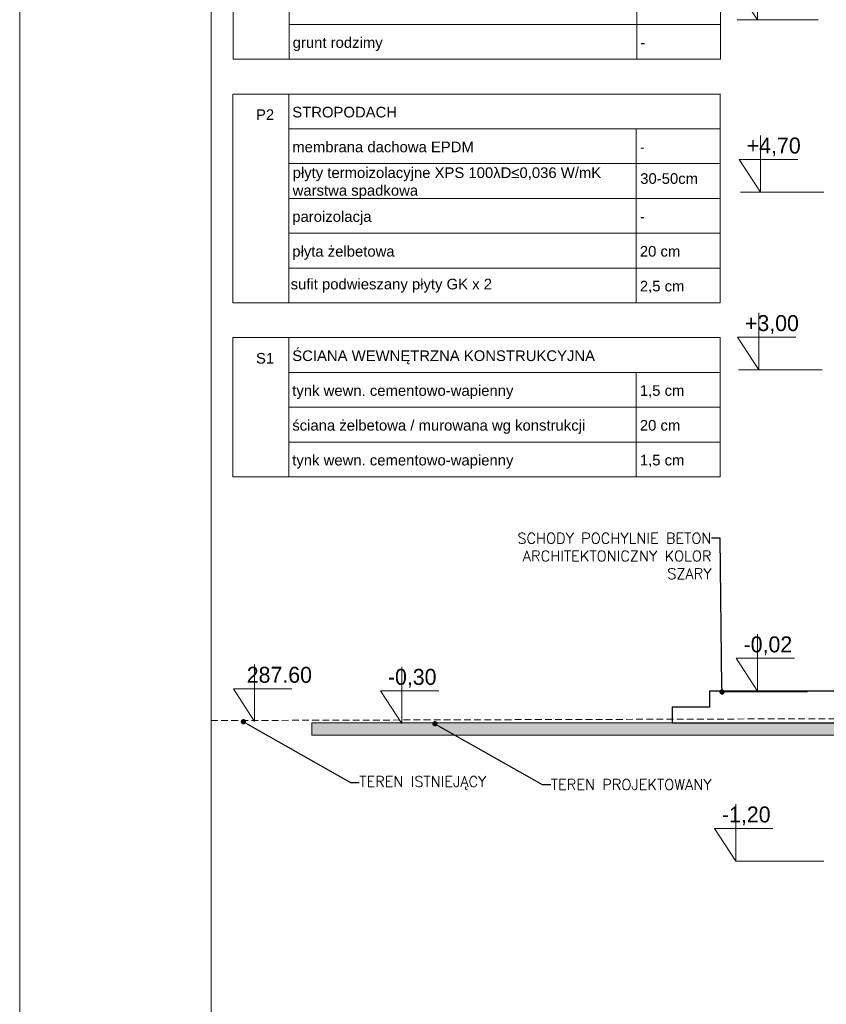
# Model space of a CAD drawing. Header units: millimetres. Extents: x -115268 to 140687, y -37779 to 24471.
# Tile 216 of 256: x 44143 to 44902, y 11414 to 12341. Entities that reach past the tile are written whole.
import ezdxf
from ezdxf import colors
from ezdxf.entities.mleader import LeaderData, LeaderLine
from ezdxf.math import Vec2, Vec3

# ---------------------------------------------------------------- set-up
doc = ezdxf.new("R2010")
doc.units = ezdxf.units.MM
doc.linetypes.add('DASHED', pattern=[19.05, 12.7, -6.35])
doc.layers.get('0').update_dxf_attribs({"lineweight": 9})
for name, color, linetype, lineweight in [('A_CIENKA', 7, 'Continuous', 9), ('A_HATCH', 8, 'Continuous', 9), ('A_KONSTRUKCJA', 3, 'Continuous', 25), ('A_PRZERYW', 8, 'DASHED', 9), ('A_RAMKA', 7, 'Continuous', 9), ('A_WIDOK', 253, 'Continuous', 9)]:
    doc.layers.add(name, color=color, linetype=linetype, lineweight=lineweight)
doc.layers.add('A_WYMIAR', color=253, linetype='Continuous', lineweight=5, transparency=0.2)
doc.styles.add('Arial', font='arial.ttf')

# ---------------------------------------------------------------- blocks, each defined once
blk = doc.blocks.new('_Dot')
at = {"color": 0, "linetype": 'ByBlock', "lineweight": -2}
blk.add_line((-0.5, 0), (-1, 0), dxfattribs=at)
at = {"color": 0, "linetype": 'ByBlock', "const_width": 0.5}
blk.add_lwpolyline([(-0.25, 0, 1), (0.25, 0, 1)], format="xyb", close=True, dxfattribs=at)

msp = doc.modelspace()

# ---------------------------------------------------------------- hatches: boundary and pattern name
at = {"layer": 'A_HATCH', "transparency": 33554687}
h = msp.add_hatch(dxfattribs=at)
h.set_pattern_fill('DASH', color=256, angle=45)
h.set_pattern_definition([(45, (94.7944, 22653.2158), (0, 4.49012806), [3.175, -3.175])])
h.paths.add_polyline_path([(45968.19132, 11684.5609), (45148.01481, 11684.5609), (45148.01481, 11674.5609), (45968.19132, 11674.5609)])
h.paths.add_polyline_path([(44932.16503, 10688.82708), (44932.16503, 10727.36041), (44906.66503, 10727.36041), (44906.66503, 10688.82708)], flags=9)
h.paths.add_polyline_path([(44933.29348, 11924.50516), (44933.29348, 11963.60516), (44907.79348, 11963.60516), (44907.79348, 11924.50516)], flags=9)
h.paths.add_polyline_path([(45095.42983, 11839.00516), (45095.42983, 11878.10516), (45069.92983, 11878.10516), (45069.92983, 11839.00516)], flags=9)
h.paths.add_polyline_path([(44930.04657, 11331.81179), (44939.69869, 11331.81179), (44939.69869, 11352.41888), (44930.04657, 11352.41888)], flags=9)
h.paths.add_polyline_path([(44602.55583, 11331.81179), (44814.07015, 11331.81179), (44814.07015, 11352.41888), (44602.55583, 11352.41888)], flags=9)
h.paths.add_polyline_path([(44929.96168, 11266.19416), (44939.61379, 11266.19416), (44939.61379, 11286.80125), (44929.96168, 11286.80125)], flags=9)
h.paths.add_polyline_path([(44929.99578, 11298.89011), (44969.15676, 11298.89011), (44969.15676, 11319.4972), (44929.99578, 11319.4972)], flags=9)
h.paths.add_polyline_path([(44928.88391, 11364.36387), (44971.9262, 11364.36387), (44971.9262, 11384.97097), (44928.88391, 11384.97097)], flags=9)
h.paths.add_polyline_path([(44929.96168, 11397.14168), (44939.61379, 11397.14168), (44939.61379, 11417.74877), (44929.96168, 11417.74877)], flags=9)
h.paths.add_polyline_path([(44928.88391, 11429.83763), (44971.9262, 11429.83763), (44971.9262, 11450.44473), (44928.88391, 11450.44473)], flags=9)
h.paths.add_polyline_path([(44928.88391, 11462.57451), (44971.9262, 11462.57451), (44971.9262, 11483.18161), (44928.88391, 11483.18161)], flags=9)
h.paths.add_polyline_path([(44930.22771, 11495.35232), (44977.15131, 11495.35232), (44977.15131, 11515.95942), (44930.22771, 11515.95942)], flags=9)
h.paths.add_polyline_path([(44568.17386, 11525.66308), (44590.26117, 11525.66308), (44590.26117, 11546.27017), (44568.17386, 11546.27017)], flags=9)
h.paths.add_polyline_path([(44602.9416, 11266.19416), (44692.56643, 11266.19416), (44692.56643, 11286.80125), (44602.9416, 11286.80125)], flags=9)
h.paths.add_polyline_path([(44602.47093, 11297.80671), (44878.99082, 11297.80671), (44878.99082, 11319.71434), (44602.47093, 11319.71434)], flags=9)
h.paths.add_polyline_path([(44602.47093, 11364.4048), (44701.44774, 11364.4048), (44701.44774, 11385.01189), (44602.47093, 11385.01189)], flags=9)
h.paths.add_polyline_path([(44602.47093, 11397.14168), (44813.98526, 11397.14168), (44813.98526, 11417.74877), (44602.47093, 11417.74877)], flags=9)
h.paths.add_polyline_path([(44602.47093, 11427.6009), (44923.13942, 11427.6009), (44923.13942, 11448.58089), (44602.47093, 11448.58089)], flags=9)
h.paths.add_polyline_path([(44603.35088, 11462.61544), (44725.60872, 11462.61544), (44725.60872, 11483.22253), (44603.35088, 11483.22253)], flags=9)
h.paths.add_polyline_path([(44603.35088, 11495.29775), (44761.30449, 11495.29775), (44761.30449, 11515.90485), (44603.35088, 11515.90485)], flags=9)
h.paths.add_polyline_path([(44602.31404, 11527.91185), (44767.99617, 11527.91185), (44767.99617, 11548.51894), (44602.31404, 11548.51894)], flags=9)
h.paths.add_polyline_path([(46772.51896, 12208.69823), (46840.01896, 12208.69823), (46840.01896, 12233.69823), (46772.51896, 12233.69823)], flags=9)
h.paths.add_polyline_path([(46404.63781, 10411.67259), (46487.13781, 10411.67259), (46487.13781, 10436.67259), (46404.63781, 10436.67259)], flags=9)
h.paths.add_polyline_path([(47005.58453, 10892.23682), (47073.08453, 10892.23682), (47073.08453, 10917.23682), (47005.58453, 10917.23682)], flags=9)
h.paths.add_polyline_path([(46414.76052, 11727.2032), (46497.26052, 11727.2032), (46497.26052, 11752.2032), (46414.76052, 11752.2032)], flags=9)
h.paths.add_polyline_path([(46386.39759, 12370.69823), (46456.39759, 12370.69823), (46456.39759, 12395.69823), (46386.39759, 12395.69823)], flags=9)
h.paths.add_polyline_path([(46196.34099, 12258.69823), (46263.84099, 12258.69823), (46263.84099, 12283.69823), (46196.34099, 12283.69823)], flags=9)
h.paths.add_polyline_path([(46657.89629, 11054.23682), (46727.89629, 11054.23682), (46727.89629, 11079.23682), (46657.89629, 11079.23682)], flags=9)
h.paths.add_polyline_path([(46302.42712, 10422.74829), (46364.92712, 10422.74829), (46364.92712, 10447.74829), (46302.42712, 10447.74829)], flags=9)
h.paths.add_polyline_path([(46234.16171, 11739.2097), (46296.66171, 11739.2097), (46296.66171, 11764.2097), (46234.16171, 11764.2097)], flags=9)
h.paths.add_polyline_path([(47162.84912, 10929.54163), (47192.84912, 10929.54163), (47192.84912, 10959.54163), (47162.84912, 10959.54163)], flags=9)
h.paths.add_polyline_path([(45208.83605, 10929.54163), (45238.83605, 10929.54163), (45238.83605, 10959.54163), (45208.83605, 10959.54163)], flags=9)
h.paths.add_polyline_path([(45119.18851, 12285.43131), (45119.18851, 12263.344), (45139.7956, 12263.344), (45139.7956, 12285.43131)], flags=9)
h.paths.add_polyline_path([(45741.99047, 12247.40384), (45764.07778, 12247.40384), (45764.07778, 12268.01094), (45741.99047, 12268.01094)], flags=9)
h.paths.add_polyline_path([(45571.02976, 10404.46044), (45593.11708, 10404.46044), (45593.11708, 10425.06754), (45571.02976, 10425.06754)], flags=9)
h.paths.add_polyline_path([(45314.78843, 10930.94243), (45336.87574, 10930.94243), (45336.87574, 10951.54953), (45314.78843, 10951.54953)], flags=9)
h.paths.add_polyline_path([(46918.42489, 10930.94243), (46940.51221, 10930.94243), (46940.51221, 10951.54953), (46918.42489, 10951.54953)], flags=9)
h.paths.add_polyline_path([(45189.01257, 10746.77394), (45189.01257, 10724.68662), (45209.61967, 10724.68662), (45209.61967, 10746.77394)], flags=9)
h.paths.add_polyline_path([(45486.15881, 10794.75391), (45486.15881, 10772.6666), (45506.76591, 10772.6666), (45506.76591, 10794.75391)], flags=9)
h.paths.add_polyline_path([(47497.89018, 10988.87171), (47497.89018, 10966.7844), (47518.49727, 10966.7844), (47518.49727, 10988.87171)], flags=9)
h.paths.add_polyline_path([(47500.00577, 12085.29331), (47500.00577, 12063.206), (47520.61286, 12063.206), (47520.61286, 12085.29331)], flags=9)
h.paths.add_polyline_path([(45218.32498, 10283.57428), (45378.35226, 10283.57428), (45378.35226, 10314.48492), (45218.32498, 10314.48492)], flags=9)
h.paths.add_polyline_path([(45145.35348, 11512.0272), (45305.41146, 11512.0272), (45305.41146, 11542.93784), (45145.35348, 11542.93784)], flags=9)
h.paths.add_polyline_path([(48122.38513, 10026.76253), (48182.32374, 10026.76253), (48182.32374, 10057.67317), (48122.38513, 10057.67317)], flags=9)
h.paths.add_polyline_path([(48132.96164, 9915.14744), (48184.72494, 9915.14744), (48184.72494, 9946.05809), (48132.96164, 9946.05809)], flags=9)
h.paths.add_polyline_path([(48086.12319, 10143.92554), (48219.37353, 10143.92554), (48219.37353, 10174.83618), (48086.12319, 10174.83618)], flags=9)
at = {"layer": 'A_HATCH', "true_color": 0x000000, "transparency": 33554559}
h = msp.add_hatch(color=18, dxfattribs=at)
h.dxf.hatch_style = 1
h.paths.add_polyline_path([(45103.01481, 11667.51979), (45103.01481, 11679.0609), (44418.08779, 11679.0609), (44418.08779, 11667.51979)])
h.paths.add_polyline_path([(47472.53518, 11679.0609), (47472.53518, 11667.51979), (47809.10759, 11667.51979), (47809.10759, 11679.0609)])

# ---------------------------------------------------------------- linework, layer by layer
at = {"layer": 'A_CIENKA'}
for p, q in [((44837.35715, 12393.88919), (44837.35715, 12340.46105)), ((44817.35715, 12371.24413), (44837.35715, 12340.46105)), ((44840.34532, 12231.70829), (44840.34532, 12178.28015)), ((44840.34532, 12209.06323), (44820.34532, 12209.06323)), ((44820.34532, 12209.06323), (44840.34532, 12178.28015)), ((44840.34532, 12209.06323), (44875.25572, 12209.06323)), ((44838.60301, 12064.65722), (44838.60301, 12011.22907)), ((44838.60301, 12042.01215), (44818.60301, 12042.01215)), ((44818.60301, 12042.01215), (44838.60301, 12011.22907)), ((44838.60301, 12042.01215), (44873.5134, 12042.01215)), ((44837.35715, 11762.40067), (44837.35715, 11708.97252)), ((44837.35715, 11739.7556), (44817.35715, 11739.7556)), ((44817.35715, 11739.7556), (44837.35715, 11708.97252)), ((44837.35715, 11739.7556), (44872.26754, 11739.7556)), ((44364.33604, 11733.79281), (44364.33604, 11680.36466)), ((44502.71143, 11731.83997), (44502.71143, 11678.41182)), ((44364.33604, 11711.14775), (44344.33604, 11711.14775)), ((44344.33604, 11711.14775), (44364.33604, 11680.36466)), ((44364.33604, 11711.14775), (44399.24644, 11711.14775)), ((44502.71143, 11709.1949), (44482.71143, 11709.1949)), ((44482.71143, 11709.1949), (44502.71143, 11678.41182)), ((44502.71143, 11709.1949), (44537.62183, 11709.1949)), ((44418.08779, 11679.0609), (45103.01481, 11679.0609))]:
    msp.add_line(p, q, dxfattribs=at)
at = {"layer": 'A_CIENKA', "color": 1}
for p, q in [((44817.0096, 11602.40751), (44817.0096, 11548.97936)), ((44817.0096, 11579.76244), (44797.0096, 11579.76244)), ((44797.0096, 11579.76244), (44817.0096, 11548.97936)), ((44817.0096, 11579.76244), (44851.92, 11579.76244))]:
    msp.add_line(p, q, dxfattribs=at)
at = {"layer": 'A_CIENKA'}
msp.add_lwpolyline([(44143.29342, 12835.96384), (48343.29342, 12835.96384), (48343.29342, 9865.96384), (44143.29342, 9865.96384), (44143.29342, 12835.96384)], dxfattribs=at)
at = {"layer": 'A_HATCH'}
for p, q in [((44344.09175, 12597.98264), (44344.09175, 12303.35071)), ((44396.81547, 12597.98264), (44396.81547, 12303.35071)), ((44802.70162, 12597.98264), (44802.70162, 12303.35071)), ((44723.82873, 12565.24575), (44723.82873, 12303.35071)), ((44396.81547, 12336.08759), (44802.70162, 12336.08759)), ((44344.09175, 12303.35071), (44802.70162, 12303.35071)), ((44343.69763, 12270.61383), (44343.69763, 12074.19255)), ((44344.09175, 12270.61383), (44802.70162, 12270.61383)), ((44396.42135, 12270.61383), (44396.42135, 12074.19255)), ((44802.3075, 12270.61383), (44802.3075, 12074.19255)), ((44396.42135, 12237.87695), (44802.3075, 12237.87695)), ((44723.43461, 12237.87695), (44723.43461, 12074.19255)), ((44396.42135, 12205.14007), (44802.3075, 12205.14007)), ((44396.42135, 12172.40319), (44802.3075, 12172.40319)), ((44396.42135, 12139.66631), (44802.3075, 12139.66631)), ((44396.42135, 12106.92943), (44802.3075, 12106.92943)), ((44343.69763, 12074.19255), (44802.3075, 12074.19255)), ((44343.69763, 12041.45567), (44802.3075, 12041.45567)), ((44343.69763, 12041.45567), (44343.69763, 11910.50814)), ((44396.42135, 12041.45567), (44396.42135, 11910.50814)), ((44802.3075, 12041.45567), (44802.3075, 11910.50814)), ((44396.42135, 12008.71879), (44802.3075, 12008.71879)), ((44723.43461, 12008.71879), (44723.43461, 11910.50814)), ((44396.42135, 11975.9819), (44802.3075, 11975.9819)), ((44396.42135, 11943.24502), (44802.3075, 11943.24502)), ((44343.69763, 11910.50814), (44802.3075, 11910.50814)), ((44343.69763, 11910.50814), (44802.3075, 11910.50814))]:
    msp.add_line(p, q, dxfattribs=at)
msp.add_lwpolyline([(45103.01481, 11667.51979), (44418.08779, 11667.51979), (44418.08779, 11679.0609), (45103.01481, 11679.0609)], dxfattribs=at)
msp.add_lwpolyline([(45103.01481, 11667.51979), (44418.08779, 11667.51979), (44418.08779, 11679.0609), (45103.01481, 11679.0609)], dxfattribs=at)
at = {"layer": 'A_KONSTRUKCJA'}
msp.add_line((44757.53518, 11679.0609), (45103.01481, 11679.0609), dxfattribs=at)
msp.add_lwpolyline([(44757.53518, 11679.0609), (44757.53518, 11694.0609), (44792.53518, 11694.0609), (44792.53518, 11709.0609), (45128.01481, 11709.0609)], dxfattribs=at)
at = {"layer": 'A_PRZERYW', "ltscale": 0.5}
msp.add_line((44323.29342, 11681.2205), (47809.10759, 11691.31035), dxfattribs=at)
at = {"layer": 'A_RAMKA'}
msp.add_lwpolyline([(44323.29342, 12805.96384), (48309.10759, 12805.96384), (48309.10759, 9895.96384), (44323.29342, 9895.96384)], close=True, dxfattribs=at)
at = {"layer": 'A_WIDOK'}
msp.add_line((44792.53518, 11709.0609), (47452.53518, 11709.0609), dxfattribs=at)
at = {"layer": 'A_WYMIAR'}
for p, q in [((44894.59284, 12340.46788), (44818.34284, 12340.46788)), ((44899.9675, 12178.28698), (44821.33102, 12178.28698)), ((44898.22519, 12011.23591), (44819.5887, 12011.23591)), ((44884.61554, 11708.08628), (44804.0806, 11708.08628)), ((44899.96341, 11548.97936), (44817.0096, 11548.97936))]:
    msp.add_line(p, q, dxfattribs=at)

# ---------------------------------------------------------------- texts
at = {"layer": 'A_CIENKA', "char_height": 15, "attachment_point": 1}
for s, width, heights, insert in [('+4,70', 104.1528188, [104.15282], (44827.35708, 12229.67895)), ('+3,00', 104.1528188, [104.15282], (44825.61476, 12062.62788)), ('-0,02', 48.770906, [48.77091], (44824.3689, 11760.37133)), (' 287.60', 332.8311032, [18.10996], (44351.3478, 11731.76347)), ('-0,30', 48.770906, [48.77091], (44489.72319, 11729.81063))]:
    msp.add_mtext_dynamic_manual_height_columns(s, width=width, gutter_width=17.5, heights=heights, dxfattribs=dict(at, insert=insert))
at = {"layer": 'A_CIENKA', "color": 1, "insert": (44804.02136, 11600.37817), "char_height": 15, "attachment_point": 1}
msp.add_mtext_dynamic_manual_height_columns('-1,20', width=48.770906, gutter_width=17.5, heights=[0], dxfattribs=at)
at = {"layer": 'A_HATCH', "char_height": 10, "attachment_point": 1, "style": 'Arial'}
for s, heights, insert in [('grunt rodzimy', [0], (44400.13996, 12324.05941)), ('-', [0], (44727.15321, 12324.05941)), ('P2', [9.22219], (44365.60565, 12256.20045)), ('STROPODACH', [0], (44399.74584, 12258.58565)), ('membrana dachowa EPDM', [0], (44399.74584, 12225.84876)), ('-', [0], (44726.75909, 12225.84876)), ('płyty termoizolacyjne XPS 100λD≤0,036 W/mK\\Pwarstwa spadkowa', [0], (44400.11078, 12201.6272)), ('30-50cm', [0], (44727.12404, 12196.1158)), ('paroizolacja', [0], (44399.74584, 12160.375)), ('-', [0], (44726.75909, 12160.375)), ('płyta żelbetowa', [0], (44399.74584, 12127.63812)), ('20 cm', [0], (44726.75909, 12127.63812)), ('sufit podwieszany płyty GK x 2', [0], (44398.19197, 12096.82902)), ('2,5 cm', [0], (44726.75909, 12094.90124)), ('S1', [0], (44365.60565, 12027.04228)), ('ŚCIANA WEWNĘTRZNA KONSTRUKCYJNA', [0], (44399.74584, 12029.42748)), ('tynk wewn. cementowo-wapienny', [0], (44399.74584, 11996.6906)), ('1,5 cm', [0], (44726.75909, 11996.6906)), ('ściana żelbetowa / murowana wg konstrukcji', [0], (44399.74584, 11963.95372)), ('20 cm', [0], (44726.75909, 11963.95372)), ('tynk wewn. cementowo-wapienny', [0], (44399.74584, 11931.21684)), ('1,5 cm', [0], (44726.75909, 11931.21684))]:
    msp.add_mtext_dynamic_manual_height_columns(s, width=473.6976626, gutter_width=1.25, heights=heights, dxfattribs=dict(at, insert=insert))

# ---------------------------------------------------------------- leaders
at = {"layer": 'A_CIENKA'}
ml = msp.add_multileader_mtext('Standard', dxfattribs=at)
ml.set_content('{\\Fromans.shx;SCHODY POCHYLNIE BETON ARCHITEKTONICZNY KOLOR SZARY}', color=256)
ml.set_leader_properties()
ml.set_arrow_properties(name='DOT')
ml.build(insert=Vec2(0, 0))
ml.multileader.update_dxf_attribs({"arrow_head_size": 5})
ctx = ml.context
ctx.base_point, ctx.char_height, ctx.arrow_head_size, ctx.landing_gap_size, ctx.plane_origin = Vec3(44589.74854, 11852.70006), 10, 5, 0.09, Vec3(44641.88944, 11686.76298)
ctx.text_align_type = 2
notes = []
notes.append((ctx, [(0, (1, 1, 0), (44802.21426, 11852.70006), (-1, 0), 8, [(0, [(44804.0806, 11708.08628)], 0, [])])]))
ctx.mtext.insert, ctx.mtext.width, ctx.mtext.alignment, ctx.mtext.flow_direction = Vec3(44794.12426, 11857.70006), 239.2869378, 3, 5
ml = msp.add_multileader_mtext('Standard', dxfattribs=at)
ml.set_content('{\\Fromans.shx;TEREN ISTNIEJĄCY}', color=256)
ml.set_leader_properties()
ml.set_arrow_properties(name='DOT')
ml.build(insert=Vec2(0, 0))
ml.multileader.update_dxf_attribs({"arrow_head_size": 5})
ctx = ml.context
ctx.base_point, ctx.char_height, ctx.arrow_head_size, ctx.landing_gap_size, ctx.plane_origin = Vec3(44462.66636, 11622.88967), 10, 5, 0.09, Vec3(44429.56916, 11457.25258)
notes.append((ctx, [(0, (1, 1, 0), (44454.66636, 11622.88967), (1, 0), 8, [(0, [(44353.77889, 11680.09641)], 0, [])])]))
ctx.mtext.insert, ctx.mtext.width, ctx.mtext.flow_direction = Vec3(44462.75636, 11628.83967), 239.2869378, 5
ml = msp.add_multileader_mtext('Standard', dxfattribs=at)
ml.set_content('{\\Fromans.shx;TEREN PROJEKTOWANY}', color=256)
ml.set_leader_properties()
ml.set_arrow_properties(name='DOT')
ml.build(insert=Vec2(0, 0))
ml.multileader.update_dxf_attribs({"arrow_head_size": 5})
ctx = ml.context
ctx.base_point, ctx.char_height, ctx.arrow_head_size, ctx.landing_gap_size, ctx.plane_origin = Vec3(44642.85209, 11620.96764), 10, 5, 0.09, Vec3(44609.75489, 11455.33055)
notes.append((ctx, [(0, (1, 1, 0), (44634.85209, 11620.96764), (1, 0), 8, [(0, [(44533.96462, 11678.17439)], 0, [])])]))
ctx.mtext.insert, ctx.mtext.width, ctx.mtext.flow_direction = Vec3(44642.94209, 11625.96764), 239.2869378, 5
for ctx, leaders in notes:
    for number, flags, end, landing, length, lines in leaders:
        leader = LeaderData()
        leader.index, (leader.has_last_leader_line, leader.has_dogleg_vector, leader.attachment_direction) = number, flags
        leader.last_leader_point, leader.dogleg_vector, leader.dogleg_length = Vec3(end), Vec3(landing), length
        for number, points, colour, breaks in lines:
            line = LeaderLine()
            line.index, line.vertices, line.color, line.breaks = number, Vec3.list(points), colors.encode_raw_color(colour), breaks
            leader.lines.append(line)
        ctx.leaders.append(leader)

doc.saveas('drawing.dxf')
